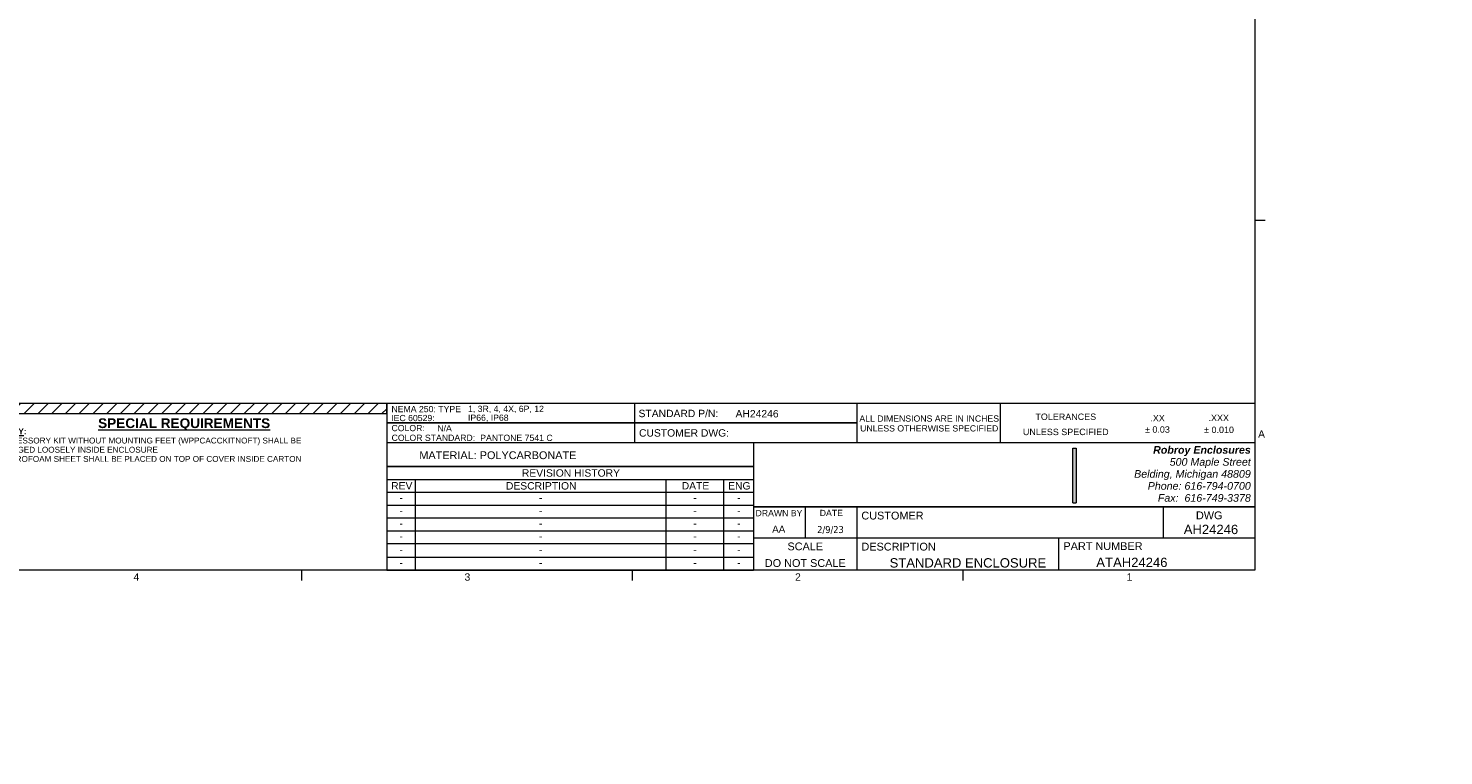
# Model space of a CAD drawing. Header units: inches. Extents: x -374 to 640, y -945 to 1059.
# Tile 115 of 222: x 89 to 180, y -7 to 40. Entities that reach past the tile are written whole.
import ezdxf
from ezdxf.enums import TextEntityAlignment as Align

# ---------------------------------------------------------------- set-up
doc = ezdxf.new("R2010")
doc.units = ezdxf.units.IN
doc.header["$LTSCALE"] = 5
doc.header["$MEASUREMENT"] = 0
for name, color, linetype, lineweight in [('Border (ANSI)', 7, 'Continuous', 9), ('Hatch (ANSI)', 7, 'Continuous', 9), ('Symbol (ANSI)', 7, 'Continuous', 13), ('TITLE', 7, 'Continuous', 9), ('Title (ANSI)', 7, 'Continuous', 9), ('Visible Narrow (ANSI)', 7, 'Continuous', 5)]:
    doc.layers.add(name, color=color, linetype=linetype, lineweight=lineweight)
doc.styles.add('ITALIC_187', font='arial.ttf')
doc.styles.add('Note Text (ANSI)', font='arial.ttf')
doc.styles.add('Text Style10', font='arial.ttf')
doc.styles.add('Text Style46', font='arial.ttf')
doc.styles.add('Text Style5', font='arial.ttf')
doc.styles.add('Text Style63', font='arial.ttf')
doc.styles.add('Text Style74', font='tahoma.ttf')
doc.styles.add('Text Style82', font='arial.ttf')

# ---------------------------------------------------------------- blocks, each defined once
blk = doc.blocks.new('Borders Default Border')
at = {"layer": 'Border (ANSI)'}
for p, q in [((33.5, 5.5), (33.635, 5.5)), ((21.25, 1), (21.25, 0.865)), ((25.5, 1), (25.5, 0.865)), ((29.75, 1), (29.75, 0.865))]:
    blk.add_line(p, q, dxfattribs=at)
at = {"layer": 'Border (ANSI)', "flags": 128}
blk.add_lwpolyline([(0.5, 1), (0.5, 21), (33.5, 21), (33.5, 1), (0.5, 1)], dxfattribs=at)
at = {"layer": 'Border (ANSI)', "char_height": 0.095, "attachment_point": 7, "style": 'Note Text (ANSI)'}
for s, insert in [('A', (33.543, 2.702)), ('4', (19.09, 0.865)), ('3', (23.344, 0.863)), ('2', (27.592, 0.865)), ('1', (31.853, 0.865))]:
    blk.add_mtext(s, dxfattribs=dict(at, insert=insert))
blk = doc.blocks.new('REVISION HISTORY')
at = {"layer": 'Symbol (ANSI)'}
for p, q in [((22.344, 2.332), (27.057, 2.332)), ((22.344, 2.332), (22.344, 2.167)), ((27.057, 2.332), (27.057, 2.167)), ((22.344, 2.167), (27.057, 2.167)), ((22.344, 2.167), (22.344, 2.002)), ((22.344, 2.002), (27.057, 2.002)), ((22.344, 2.002), (22.344, 1)), ((22.709, 2.167), (22.709, 2.002)), ((22.709, 2.002), (22.709, 1)), ((25.929, 2.167), (25.929, 2.002)), ((25.929, 2.002), (25.929, 1)), ((26.674, 2.167), (26.674, 2.002)), ((26.674, 2.002), (26.674, 1)), ((27.057, 2.167), (27.057, 2.002)), ((27.057, 2.002), (27.057, 1)), ((22.344, 1.837), (27.057, 1.837)), ((22.344, 1.671), (27.057, 1.671)), ((22.344, 1.506), (27.057, 1.506)), ((22.344, 1.341), (27.057, 1.341)), ((22.344, 1.165), (27.057, 1.165)), ((22.344, 1), (27.057, 1))]:
    blk.add_line(p, q, dxfattribs=at)
at = {"layer": 'Symbol (ANSI)', "char_height": 0.095, "attachment_point": 7, "style": 'Note Text (ANSI)'}
for s, insert in [('REVISION HISTORY', (24.081, 2.2)), ('REV', (22.401, 2.037)), ('DESCRIPTION', (23.876, 2.035)), ('DATE', (26.135, 2.037)), ('ENG', (26.732, 2.035)), ('-', (22.508, 1.885)), ('-', (24.301, 1.885)), ('-', (26.283, 1.885)), ('-', (26.847, 1.885)), ('-', (22.508, 1.72)), ('-', (24.301, 1.72)), ('-', (26.283, 1.72)), ('-', (26.847, 1.72)), ('-', (22.508, 1.555)), ('-', (22.508, 1.389)), ('-', (24.301, 1.555)), ('-', (24.301, 1.389)), ('-', (26.283, 1.555)), ('-', (26.283, 1.389)), ('-', (26.847, 1.555)), ('-', (26.847, 1.389)), ('-', (22.508, 1.219)), ('-', (24.301, 1.219)), ('-', (26.283, 1.219)), ('-', (26.847, 1.219)), ('-', (22.508, 1.048)), ('-', (24.301, 1.048)), ('-', (26.283, 1.048)), ('-', (26.847, 1.048))]:
    blk.add_mtext(s, dxfattribs=dict(at, insert=insert))
blk = doc.blocks.new('Title Blocks Stahlin Title Block - D-Size')
at = {"layer": 'Hatch (ANSI)'}
h = blk.add_hatch(dxfattribs=at)
h.set_pattern_fill('ANSI31', style=0)
h.paths.add_polyline_path([(14.227, 11.712), (8.777, 11.712), (8.777, 9.571), (8.91, 9.571), (8.91, 11.579), (14.227, 11.579)])
blk.add_hatch(color=7, dxfattribs=at).paths.add_polyline_path([(23.088, 10.437), (23.043, 10.437), (23.043, 11.138), (23.088, 11.138)])
at = {"layer": 'Border (ANSI)', "color": 7}
for p, q in [((25.383, 11.712), (14.227, 11.712)), ((14.227, 11.712), (14.227, 9.571)), ((18.94, 11.206), (18.94, 9.571))]:
    blk.add_line(p, q, dxfattribs=at)
at = {"layer": 'TITLE', "color": 7}
for p, q in [((20.27, 11.463), (14.227, 11.463)), ((25.383, 11.206), (14.227, 11.206)), ((18.94, 10.902), (14.227, 10.902)), ((25.383, 10.384), (18.94, 10.384)), ((25.383, 9.982), (18.94, 9.982))]:
    blk.add_line(p, q, dxfattribs=at)
at = {"layer": 'Title (ANSI)'}
for p, q in [((14.227, 11.712), (8.777, 11.712)), ((14.227, 11.579), (14.227, 11.712)), ((17.416, 11.206), (17.416, 11.712)), ((14.227, 11.579), (8.91, 11.579)), ((14.227, 11.463), (20.27, 11.463)), ((25.383, 11.206), (14.227, 11.206)), ((23.043, 10.437), (23.043, 11.138)), ((23.043, 11.138), (23.088, 11.138)), ((23.088, 11.138), (23.088, 10.437)), ((14.227, 10.902), (18.94, 10.902)), ((18.94, 10.384), (25.383, 10.384)), ((23.043, 10.437), (23.088, 10.437)), ((25.383, 9.982), (18.94, 9.982))]:
    blk.add_line(p, q, dxfattribs=at)
at = {"layer": 'Title (ANSI)', "color": 7}
for p, q in [((20.27, 11.712), (20.27, 11.206)), ((22.111, 11.712), (22.111, 11.206)), ((19.606, 10.384), (19.606, 9.982)), ((20.27, 10.384), (20.27, 9.571)), ((24.206, 10.384), (24.206, 9.982)), ((22.859, 9.982), (22.859, 9.571))]:
    blk.add_line(p, q, dxfattribs=at)
at = {"layer": 'TITLE', "color": 7}
for s, height, style, p in [('TOLERANCES', 0.0825, 'ITALIC_187', (22.954, 11.501)), ('.XX', 0.0825, 'ITALIC_187', (24.134, 11.483)), ('.XXX', 0.0825, 'ITALIC_187', (24.92, 11.486)), ('UNLESS SPECIFIED', 0.08248, 'ITALIC_187', (22.954, 11.306)), ('± 0.03', 0.0825, 'ITALIC_187', (24.132, 11.337)), ('± 0.010', 0.0825, 'ITALIC_187', (24.924, 11.333)), ('DRAWN BY', 0.08, 'Text Style63', (19.268, 10.264)), ('DATE', 0.08, 'Text Style63', (19.941, 10.266)), ('SCALE', 0.1, 'Text Style10', (19.606, 9.826))]:
    blk.add_text(s, height=height, dxfattribs=dict(at, style=style)).set_placement(p, align=Align.CENTER)
for s, height, style, p in [('MATERIAL: POLYCARBONATE', 0.1, 'Text Style10', (14.646, 10.998)), ('CUSTOMER', 0.1, 'Text Style10', (20.327, 10.222)), ('DWG', 0.1, 'Text Style10', (24.627, 10.225)), ('DESCRIPTION', 0.1, 'Text Style10', (20.328, 9.823)), ('PART NUMBER', 0.1, 'Text Style10', (22.924, 9.83)), ('AT', 0.12, 'Text Style5', (23.346, 9.611))]:
    blk.add_text(s, height=height, dxfattribs=dict(at, style=style)).set_placement(p)
at = {"layer": 'TITLE', "color": 7, "style": 'Text Style5'}
blk.add_attdef('<CUSTOMER>', text='', height=0.12, dxfattribs=at).set_placement((20.725, 10.034), align=Align.BOTTOM_LEFT)
for tag, p in [('<DWG_NO>_001', (24.471, 10.034)), ('<DESCRIPTION>_001', (20.69, 9.604)), ('<PART_NUMBER>_001', (23.562, 9.611))]:
    blk.add_attdef(tag, p, '', height=0.12, dxfattribs=at)
at = {"layer": 'Title (ANSI)', "attachment_point": 1, "style": 'Note Text (ANSI)'}
for s, insert, char_height in [('\\fArial|b0|i0;{\\H0.0800;NEMA 250: TYPE}', (14.287, 11.681), 0.08), ('\\fArial|b1|i0;{\\H0.1250;\\LSPECIAL REQUIREMENTS}', (10.517, 11.522), 0.125), ('\\fArial|b0|i0;{\\H0.0800;IEC 60529:}', (14.284, 11.566), 0.08), ('STANDARD P/N:', (17.463, 11.632), 0.095)]:
    blk.add_mtext(s, dxfattribs=dict(at, insert=insert, char_height=char_height))
at = {"layer": 'Title (ANSI)', "line_spacing_factor": 0.944221, "style": 'Note Text (ANSI)'}
for s, insert, char_height, attachment_point in [('\\fArial|b0|i0;{\\H0.0800;ALL DIMENSIONS ARE IN INCHES\\PUNLESS OTHERWISE SPECIFIED}', (21.199, 11.559), 0.08, 2), ('\\fArial|b1|i0;{\\H0.0750;\\LASSEMBLY}\\l\\fArial|b1|i0;{\\H0.0750;:\\P}\\fArial|b0|i0;{\\H0.0750;1. (1) ACCESSORY KIT WITHOUT MOUNTING FEET (WPPCACCKITNOFT) SHALL BE \\P}\\fArial|b0|i0;{\\H0.0750;     PACKAGED LOOSELY INSIDE ENCLOSURE\\P}\\fArial|b0|i0;{\\H0.0750;2. (1) STYROFOAM SHEET SHALL BE PLACED ON TOP OF COVER INSIDE CARTON \\P}\\fArial|b0|i0;{\\H0.0750;     }', (8.98, 11.392), 0.075, 1), ('\\fArial|b1|i1;{\\H0.0980;Robroy Enclosures\\P}\\fArial|b0|i1;{\\H0.0980;500 Maple Street\\P}\\fArial|b0|i1;{\\H0.0980;Belding, Michigan 48809\\P}\\fArial|b0|i1;{\\H0.0980;Phone: 616-794-0700\\P}\\fArial|b0|i1;{\\H0.0980;Fax:  616-749-3378}', (25.332, 11.165), 0.098, 3)]:
    blk.add_mtext(s, dxfattribs=dict(at, insert=insert, char_height=char_height, attachment_point=attachment_point))
at = {"layer": 'Title (ANSI)', "style": 'Note Text (ANSI)'}
for s, insert, char_height, width, attachment_point in [('\\fArial|b0|i0;{\\H0.0800;COLOR:}', (14.288, 11.437), 0.08, 0.53153, 1), ('\\fArial|b0|i0;{\\H0.0800;COLOR STANDARD:}', (14.289, 11.312), 0.08, 1.11983, 1), ('\\fArial|b0|i0;{\\H0.0800;N/A}', (14.877, 11.434), 0.08, 2.49406, 1), ('\\fArial|b0|i0;{\\H0.0800;PANTONE 7541 C}', (15.428, 11.311), 0.08, 1.97212, 1), ('CUSTOMER DWG:', (17.469, 11.382), 0.095, 1.3473, 1), ('\\fArial|b0|i0;{\\H0.1000;DO NOT SCALE}', (19.606, 9.712), 0.1, 1.17825, 2)]:
    blk.add_mtext(s, dxfattribs=dict(at, insert=insert, char_height=char_height, width=width, attachment_point=attachment_point))
at = {"layer": 'Title (ANSI)'}
for tag, p, height, style in [('NEMA_RATING_001', (15.272, 11.604), 0.08, 'Text Style63'), ('IEC_RATING_001', (15.271, 11.49), 0.08, 'Text Style63'), ('STANDARD_P/N_001', (18.71, 11.534), 0.095, 'Note Text (ANSI)'), ('<DRAWN_BY>_001', (19.181, 10.052), 0.09, 'Text Style46'), ('DATE_001', (19.759, 10.048), 0.09, 'Text Style74'), ('YEAR_001', (7.475, 9.587), 0.063, 'Text Style82')]:
    blk.add_attdef(tag, p, '', height=height, dxfattribs=dict(at, style=style))
at = {"layer": 'Title (ANSI)', "style": 'Note Text (ANSI)'}
blk.add_attdef('CUSTOMER_DWG', text='', height=0.095, dxfattribs=at).set_placement((18.71, 11.383), align=Align.TOP_LEFT)

msp = doc.modelspace()

# ---------------------------------------------------------------- linework, layer by layer
at = {"layer": 'Visible Narrow (ANSI)'}
for start, end in [(89.30796703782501, 89.30796710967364), (89.98574681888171, 89.98574689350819), (90.66352429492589, 90.66352437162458), (90.69201509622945, 90.69201518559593)]:
    msp.add_arc((132.61238, -437.54305), 507.11098, start, end, dxfattribs=at)

# ---------------------------------------------------------------- block references
at = {"xscale": 5, "yscale": 5, "zscale": 5}
msp.add_blockref('Borders Default Border', (0, 0), dxfattribs=at)
ref = msp.add_blockref('Title Blocks Stahlin Title Block - D-Size', (40.58563, -42.85286), dxfattribs=dict(xscale=5, yscale=5, zscale=5))
ref.add_attrib('<DESCRIPTION>_001', 'STANDARD ENCLOSURE', (144.03736, 5.1688), dxfattribs={"layer": 'TITLE', "color": 7, "height": 0.6, "style": 'Text Style5'})
ref.add_attrib('<DWG_NO>_001', 'AH24246', (162.9392, 7.3181), dxfattribs={"layer": 'TITLE', "color": 7, "height": 0.6, "style": 'Text Style5'})
ref.add_attrib('DATE_001', '2/9/23', (139.38136, 7.38504), dxfattribs={"layer": 'Title (ANSI)', "height": 0.45, "style": 'Text Style74'})
ref.add_attrib('<DRAWN_BY>_001', 'AA', (136.49062, 7.40719), dxfattribs={"layer": 'Title (ANSI)', "height": 0.449969, "style": 'Text Style46'})
ref.add_attrib('STANDARD_P/N_001', 'AH24246', (134.13573, 14.81587), dxfattribs={"layer": 'Title (ANSI)', "height": 0.475, "style": 'Note Text (ANSI)'})
ref.add_attrib('NEMA_RATING_001', '1, 3R, 4, 4X, 6P, 12', (116.94362, 15.16807), dxfattribs={"layer": 'Title (ANSI)', "height": 0.4, "style": 'Text Style63'})
ref.add_attrib('<PART_NUMBER>_001', 'AH24246', (158.39592, 5.20011), dxfattribs={"layer": 'TITLE', "color": 7, "height": 0.6, "style": 'Text Style5'})
ref.add_attrib('IEC_RATING_001', 'IP66, IP68', (116.94147, 14.59644), dxfattribs={"layer": 'Title (ANSI)', "height": 0.4, "style": 'Text Style63'})
at = {"layer": 'Symbol (ANSI)', "xscale": 5, "yscale": 5, "zscale": 5}
msp.add_blockref('REVISION HISTORY', (0, 0), dxfattribs=at)

doc.saveas('drawing.dxf')
